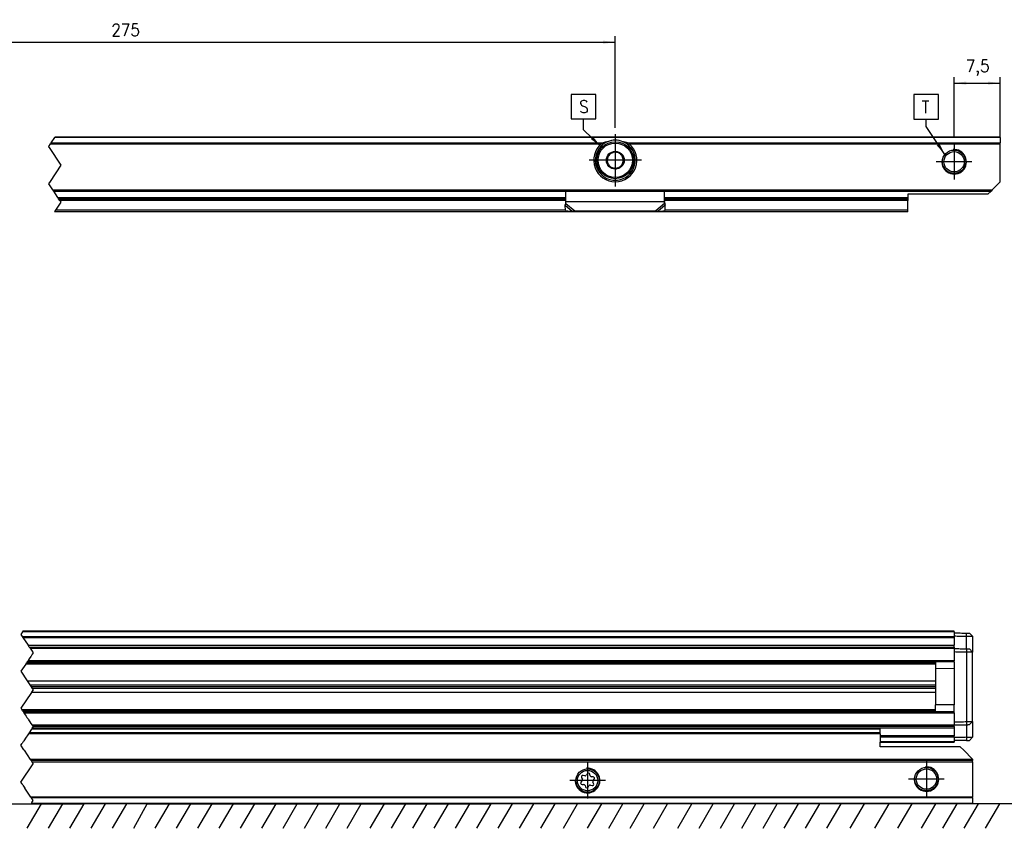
# Model space of a CAD drawing. Header units: millimetres. Extents: x -418 to 1275, y -151 to 443.
# Tile 30 of 47: x 106 to 266, y 151 to 282. Entities that reach past the tile are written whole.
import ezdxf

# ---------------------------------------------------------------- set-up
doc = ezdxf.new("R2010")
doc.units = ezdxf.units.MM
doc.linetypes.add('DOT_CENTER', pattern=[14, 12, -1, 0, -1])
doc.layers.add('1', color=7, linetype='Continuous')
doc.styles.add('CONVERTER_12', font='txt.shx', dxfattribs={"width": 0.9})
doc.dimstyles.new('ME10_DIM_40', dxfattribs={"dimtxt": 2, "dimasz": 2, "dimexe": 1, "dimexo": 1, "dimgap": 1, "dimtad": 1, "dimdsep": 46, "dimtxsty": 'CONVERTER_12', "dimsah": 1, "dimcen": 0.09, "dimclrd": 2, "dimclre": 2, "dimclrt": 2, "dimadec": 0, "dimazin": 0, "dimtfac": 1, "dimtdec": 4, "dimtix": 1, "dimtmove": 0, "dimatfit": 3, "dimfxl": 1, "dimtolj": 1, "dimtzin": 0, "dimarcsym": 0})
doc.dimstyles.new('ME10_DIM_41', dxfattribs={"dimtxt": 2, "dimasz": 2, "dimexe": 1, "dimexo": 1, "dimgap": 1, "dimtad": 1, "dimdsep": 46, "dimtxsty": 'CONVERTER_12', "dimsah": 1, "dimcen": 0.09, "dimclrd": 2, "dimclre": 2, "dimclrt": 2, "dimadec": 0, "dimazin": 0, "dimtfac": 1, "dimtdec": 4, "dimtix": 1, "dimtmove": 0, "dimatfit": 3, "dimfxl": 1, "dimtolj": 1, "dimtzin": 0, "dimarcsym": 0})
doc.dimstyles.get("Standard").update_dxf_attribs({"dimtxt": 0.18, "dimasz": 0.18, "dimexe": 0.18, "dimexo": 0.0625, "dimgap": 0.09, "dimtad": 0, "dimtih": 1, "dimtoh": 1, "dimdec": 4, "dimzin": 0, "dimdsep": 46, "dimtxsty": 'Standard', "dimcen": 0.09, "dimadec": 0, "dimazin": 0, "dimtfac": 1, "dimtdec": 4, "dimtofl": 0, "dimtmove": 0, "dimatfit": 3, "dimfxl": 1, "dimtolj": 1, "dimtzin": 0, "dimarcsym": 0})

# ---------------------------------------------------------------- blocks, each defined once
blk = doc.blocks.new('REGLA_SV2-570__7', base_point=(-194.89, 164.79))
at = {"color": 2, "linetype": 'DOT_CENTER'}
for p, q in [((106.88, 182.69), (106.61, 182.29)), ((106.61, 182.29), (106.82, 181.97)), ((106.94, 182.79), (106.88, 182.69)), ((106.82, 181.97), (106.95, 181.78)), ((106.95, 181.78), (107.78, 180.53)), ((107.97, 180.24), (107.78, 180.53)), ((107.97, 180.24), (108.1, 180.04)), ((108.1, 180.04), (108.31, 179.74)), ((108.31, 179.74), (108.61, 179.29)), ((108.44, 179.04), (108.39, 178.95)), ((108.47, 179.07), (108.44, 179.04)), ((108.61, 179.29), (108.47, 179.07)), ((107.4, 177.48), (106.61, 176.29)), ((107.4, 177.48), (107.53, 177.67)), ((107.63, 177.82), (107.53, 177.67)), ((107.68, 177.89), (107.63, 177.82)), ((107.77, 178.02), (107.68, 177.89)), ((107.87, 178.18), (107.77, 178.02)), ((107.97, 178.33), (107.87, 178.18)), ((108.21, 178.69), (107.97, 178.33)), ((108.26, 178.76), (108.21, 178.69)), ((108.39, 178.95), (108.26, 178.76)), ((106.61, 176.29), (107.64, 174.74)), ((107.64, 174.74), (107.74, 174.59)), ((107.74, 174.59), (108.08, 174.08)), ((108.31, 172.84), (106.61, 170.29)), ((108.08, 174.08), (108.28, 173.79)), ((108.28, 173.79), (108.47, 173.5)), ((108.41, 172.99), (108.31, 172.84)), ((108.61, 173.29), (108.41, 172.99)), ((108.47, 173.5), (108.61, 173.29)), ((106.61, 170.29), (106.74, 170.1)), ((106.87, 169.9), (106.74, 170.1)), ((106.87, 169.9), (106.97, 169.75)), ((106.97, 169.75), (107.01, 169.68)), ((107.01, 169.68), (107.1, 169.55)), ((107.1, 169.55), (107.21, 169.39)), ((107.21, 169.39), (107.3, 169.24)), ((107.3, 169.24), (107.48, 168.99)), ((107.48, 168.99), (107.55, 168.88)), ((107.55, 168.88), (107.6, 168.81)), ((107.72, 168.62), (107.6, 168.81)), ((107.8, 168.5), (107.72, 168.62)), ((107.8, 168.5), (108.24, 167.84)), ((108.24, 167.84), (108.45, 167.53)), ((107.97, 166.32), (107.85, 166.14)), ((108.36, 166.91), (107.97, 166.32)), ((108.37, 166.93), (108.36, 166.91)), ((108.45, 167.04), (108.37, 166.93)), ((108.45, 167.53), (108.58, 167.33)), ((108.45, 167.04), (108.61, 167.29)), ((108.61, 167.29), (108.58, 167.33)), ((107.01, 164.89), (106.94, 164.79)), ((107.08, 164.99), (107.01, 164.89)), ((107.49, 165.61), (107.08, 164.99)), ((107.61, 165.79), (107.49, 165.61)), ((107.85, 166.14), (107.61, 165.79))]:
    blk.add_line(p, q, dxfattribs=at)
at = {"color": 3, "linetype": 'Continuous'}
for p, q in [((258.11, 182.69), (106.88, 182.69)), ((260.13, 182), (260.13, 182.5)), ((106.82, 181.97), (258.11, 181.97)), ((106.95, 181.78), (258.11, 181.78)), ((260.13, 179.95), (260.13, 182)), ((107.78, 180.53), (258.11, 180.53)), ((108.1, 180.04), (258.11, 180.04)), ((260.13, 179.95), (260.13, 179.45)), ((260.13, 179.45), (260.13, 168.12)), ((255.11, 177.48), (107.4, 177.48)), ((107.53, 177.67), (255.11, 177.67)), ((258.11, 178.02), (107.77, 178.02)), ((258.11, 176.74), (258.11, 170.84)), ((106.74, 170.1), (255.11, 170.1)), ((255.11, 169.9), (106.87, 169.9)), ((107.1, 169.55), (258.11, 169.55)), ((260.13, 168.12), (260.13, 167.62)), ((258.11, 167.53), (108.45, 167.53)), ((258.11, 167.04), (108.45, 167.04)), ((260.13, 167.62), (260.13, 165.57)), ((258.11, 165.79), (246.11, 165.79)), ((258.11, 165.61), (246.11, 165.61)), ((246.11, 164.89), (258.11, 164.89)), ((260.13, 165.57), (260.13, 165.07))]:
    blk.add_line(p, q, dxfattribs=at)
at = {"color": 7, "linetype": 'Continuous'}
for p, q in [((258.11, 182.79), (106.94, 182.79)), ((258.11, 182.69), (258.11, 182.79)), ((258.11, 182.69), (258.11, 182.54)), ((258.11, 182.54), (258.11, 182.04)), ((261.11, 181.98), (260.61, 182.49)), ((258.11, 182.04), (258.11, 181.97)), ((258.11, 181.97), (258.11, 181.78)), ((258.11, 181.78), (258.11, 180.53)), ((261.11, 181.98), (261.11, 179.43)), ((107.97, 180.24), (258.11, 180.24)), ((258.11, 180.24), (258.11, 180.53)), ((258.11, 180.24), (258.11, 180.04)), ((258.11, 180.04), (258.11, 179.99)), ((258.11, 179.99), (258.11, 179.49)), ((258.11, 179.49), (258.11, 178.02)), ((261.11, 179.43), (260.61, 179.94)), ((261.11, 168.14), (261.11, 179.43)), ((258.11, 177.82), (107.63, 177.82)), ((255.11, 177.82), (255.11, 176.72)), ((258.11, 177.82), (258.11, 178.02)), ((258.11, 177.82), (258.11, 176.74)), ((258.11, 176.74), (255.11, 176.72)), ((255.11, 176.72), (255.11, 170.86)), ((107.64, 174.74), (255.11, 174.74)), ((108.08, 174.08), (255.11, 174.08)), ((255.11, 173.79), (108.28, 173.79)), ((255.11, 172.84), (108.31, 172.84)), ((255.11, 173.5), (108.47, 173.5)), ((106.97, 169.75), (258.11, 169.75)), ((258.11, 170.84), (255.11, 170.86)), ((255.11, 169.75), (255.11, 170.86)), ((258.11, 169.75), (258.11, 170.84)), ((258.11, 169.55), (258.11, 169.75)), ((258.11, 169.55), (258.11, 168.09)), ((258.11, 168.09), (258.11, 167.59)), ((260.61, 167.63), (261.11, 168.14)), ((261.11, 168.14), (261.11, 165.59)), ((258.11, 167.33), (108.58, 167.33)), ((258.11, 167.59), (258.11, 167.53)), ((258.11, 167.33), (258.11, 167.53)), ((258.11, 167.33), (258.11, 167.04)), ((258.11, 167.04), (258.11, 165.79)), ((246.11, 164.79), (258.11, 164.79)), ((258.11, 165.61), (258.11, 165.79)), ((258.11, 165.61), (258.11, 165.54)), ((258.11, 165.54), (258.11, 165.04)), ((258.11, 165.04), (258.11, 164.89)), ((258.11, 164.89), (258.11, 164.79)), ((260.61, 165.08), (261.11, 165.59))]:
    blk.add_line(p, q, dxfattribs=at)
for points, knots in [([(258.11, 182.54), (258.28, 182.53), (258.61, 182.53), (259.12, 182.52), (259.62, 182.51), (259.96, 182.5), (260.13, 182.5)], [0, 0, 0, 0, 0.500077, 1.000155, 1.508556, 2.014552, 2.014552, 2.014552, 2.014552]), ([(260.13, 182.5), (260.19, 182.5), (260.3, 182.5), (260.44, 182.5), (260.54, 182.49), (260.59, 182.49), (260.61, 182.49)], [0, 0, 0, 0, 0.1812752, 0.3443087, 0.4151086, 0.4859085, 0.4859085, 0.4859085, 0.4859085]), ([(258.11, 182.04), (258.28, 182.03), (258.61, 182.03), (259.12, 182.02), (259.62, 182.01), (259.96, 182), (260.13, 182)], [0, 0, 0, 0, 0.500077, 1.000155, 1.508957, 2.017759, 2.017759, 2.017759, 2.017759]), ([(260.13, 182), (260.17, 182), (260.26, 182), (260.43, 182), (260.61, 181.99), (260.79, 181.99), (260.92, 181.99), (261.01, 181.99), (261.06, 181.99), (261.1, 181.98), (261.11, 181.98), (261.11, 181.98)], [0, 0, 0, 0, 0.1345824, 0.2669708, 0.4950926, 0.6916023, 0.799075, 0.8835795, 0.9432858, 0.972824, 0.9826853, 0.9826853, 0.9826853, 0.9826853]), ([(258.11, 179.99), (258.28, 179.98), (258.61, 179.98), (259.12, 179.97), (259.62, 179.96), (259.96, 179.95), (260.13, 179.95)], [0, 0, 0, 0, 0.500077, 1.000155, 1.508957, 2.01776, 2.01776, 2.01776, 2.01776]), ([(258.11, 179.49), (258.28, 179.48), (258.61, 179.48), (259.12, 179.47), (259.62, 179.46), (259.96, 179.45), (260.13, 179.45)], [0, 0, 0, 0, 0.500077, 1.000155, 1.508957, 2.017759, 2.017759, 2.017759, 2.017759]), ([(260.13, 179.95), (260.19, 179.95), (260.3, 179.95), (260.44, 179.95), (260.54, 179.94), (260.59, 179.94), (260.61, 179.94)], [0, 0, 0, 0, 0.1767698, 0.3411015, 0.4119006, 0.4826997, 0.4826997, 0.4826997, 0.4826997]), ([(260.13, 179.45), (260.17, 179.45), (260.26, 179.45), (260.43, 179.45), (260.61, 179.44), (260.79, 179.44), (260.92, 179.44), (261.01, 179.44), (261.06, 179.44), (261.1, 179.43), (261.11, 179.43), (261.11, 179.43)], [0, 0, 0, 0, 0.1345824, 0.2669708, 0.4950926, 0.6916023, 0.799075, 0.8835795, 0.9432858, 0.9728294, 0.9826962, 0.9826962, 0.9826962, 0.9826962]), ([(258.11, 168.09), (258.28, 168.09), (258.61, 168.1), (259.12, 168.1), (259.62, 168.11), (259.96, 168.12), (260.13, 168.12)], [0, 0, 0, 0, 0.500077, 1.000155, 1.508957, 2.017759, 2.017759, 2.017759, 2.017759]), ([(260.13, 168.12), (260.17, 168.12), (260.26, 168.12), (260.43, 168.13), (260.61, 168.13), (260.79, 168.13), (260.92, 168.14), (261.01, 168.14), (261.06, 168.14), (261.1, 168.14), (261.11, 168.14), (261.11, 168.14)], [0, 0, 0, 0, 0.1345824, 0.2669708, 0.4950926, 0.6916023, 0.799075, 0.8835795, 0.9432858, 0.9728294, 0.9826962, 0.9826962, 0.9826962, 0.9826962]), ([(258.11, 167.59), (258.28, 167.59), (258.61, 167.6), (259.12, 167.6), (259.62, 167.61), (259.96, 167.62), (260.13, 167.62)], [0, 0, 0, 0, 0.500077, 1.000155, 1.508557, 2.014556, 2.014556, 2.014556, 2.014556]), ([(260.13, 167.62), (260.19, 167.62), (260.3, 167.62), (260.44, 167.63), (260.54, 167.63), (260.59, 167.63), (260.61, 167.63)], [0, 0, 0, 0, 0.1810912, 0.3443056, 0.4151047, 0.4859038, 0.4859038, 0.4859038, 0.4859038]), ([(260.13, 165.57), (259.96, 165.57), (259.62, 165.56), (259.12, 165.55), (258.61, 165.55), (258.28, 165.54), (258.11, 165.54)], [0, 0, 0, 0, 0.508802, 1.017604, 1.517682, 2.017759, 2.017759, 2.017759, 2.017759]), ([(260.13, 165.07), (259.96, 165.07), (259.62, 165.06), (259.12, 165.05), (258.61, 165.05), (258.28, 165.04), (258.11, 165.04)], [0, 0, 0, 0, 0.505996, 1.014397, 1.514475, 2.014552, 2.014552, 2.014552, 2.014552]), ([(260.13, 165.57), (260.17, 165.57), (260.26, 165.57), (260.43, 165.58), (260.61, 165.58), (260.79, 165.58), (260.92, 165.59), (261.01, 165.59), (261.06, 165.59), (261.1, 165.59), (261.11, 165.59), (261.11, 165.59)], [0, 0, 0, 0, 0.1345824, 0.2669708, 0.4950926, 0.6916023, 0.799075, 0.8835795, 0.9432858, 0.9728294, 0.9826962, 0.9826962, 0.9826962, 0.9826962]), ([(260.13, 165.07), (260.19, 165.07), (260.3, 165.07), (260.44, 165.08), (260.54, 165.08), (260.59, 165.08), (260.61, 165.08)], [0, 0, 0, 0, 0.1827113, 0.3443087, 0.4151086, 0.4859085, 0.4859085, 0.4859085, 0.4859085])]:
    blk.add_open_spline(points, degree=3, knots=knots, dxfattribs=at)
blk = doc.blocks.new('SOPORTE_SV2__8', base_point=(-197.89, 154.79))
at = {"color": 2, "linetype": 'DOT_CENTER'}
for p, q in [((107.97, 166.32), (107.85, 166.14)), ((108.36, 166.91), (107.97, 166.32)), ((108.37, 166.93), (108.36, 166.91)), ((106.94, 164.79), (106.81, 164.59)), ((107.01, 164.89), (106.94, 164.79)), ((107.08, 164.99), (107.01, 164.89)), ((107.49, 165.61), (107.08, 164.99)), ((107.61, 165.79), (107.49, 165.61)), ((107.85, 166.14), (107.61, 165.79)), ((106.61, 164.29), (106.81, 164.59)), ((107.11, 163.54), (106.61, 164.29)), ((107.16, 163.46), (107.11, 163.54)), ((107.16, 163.46), (108.14, 161.99)), ((108.14, 161.99), (108.28, 161.79)), ((108.28, 161.79), (108.41, 161.59)), ((108.41, 161.59), (108.51, 161.44)), ((108.59, 161.31), (108.51, 161.44)), ((106.61, 158.29), (108.61, 161.29)), ((108.61, 161.29), (108.59, 161.31)), ((106.81, 157.99), (106.61, 158.29)), ((106.94, 157.79), (106.81, 157.99)), ((106.94, 157.79), (107.28, 157.29)), ((107.81, 156.49), (107.28, 157.29)), ((108.22, 155.87), (107.81, 156.49)), ((108.22, 155.87), (108.32, 155.73)), ((108.61, 155.29), (108.32, 155.73)), ((108.41, 154.99), (108.61, 155.29)), ((108.32, 154.85), (108.28, 154.79)), ((108.41, 154.99), (108.32, 154.85))]:
    blk.add_line(p, q, dxfattribs=at)
at = {"color": 3, "linetype": 'Continuous'}
for p, q in [((246.11, 166.32), (107.97, 166.32)), ((246.11, 166.91), (108.36, 166.91)), ((246.11, 166.14), (107.85, 166.14)), ((261.11, 161.99), (108.14, 161.99)), ((108.41, 161.59), (261.11, 161.59)), ((261.11, 155.87), (108.22, 155.87)), ((261.11, 155.73), (108.32, 155.73)), ((108.32, 154.85), (261.11, 154.85))]:
    blk.add_line(p, q, dxfattribs=at)
at = {"color": 7, "linetype": 'Continuous'}
for p, q in [((246.11, 166.93), (108.37, 166.93)), ((246.11, 166.32), (246.11, 166.91)), ((246.11, 166.14), (246.11, 166.32)), ((246.11, 166.14), (246.11, 164.79)), ((246.11, 164.04), (246.11, 164.79)), ((259.11, 164.04), (246.11, 164.04)), ((259.11, 164.04), (259.68, 163.46)), ((259.68, 163.46), (261.11, 162.04)), ((261.11, 161.79), (108.28, 161.79)), ((261.11, 162.04), (261.11, 161.99)), ((261.11, 161.99), (261.11, 161.79)), ((261.11, 161.59), (261.11, 161.79)), ((261.11, 161.59), (261.11, 155.87)), ((197.73, 158.51), (197.54, 158.32)), ((197.63, 159.01), (197.76, 158.78)), ((198.15, 159.29), (197.89, 159.35)), ((198.53, 159.62), (198.41, 159.4)), ((199.03, 159.32), (198.96, 159.57)), ((199.52, 159.15), (199.25, 159.15)), ((199.59, 158.06), (199.46, 158.29)), ((199.5, 158.56), (199.68, 158.75)), ((197.71, 157.93), (197.97, 157.92)), ((198.19, 157.76), (198.27, 157.5)), ((198.69, 157.45), (198.82, 157.68)), ((199.08, 157.78), (199.34, 157.72)), ((261.11, 155.73), (261.11, 155.87)), ((261.11, 155.73), (261.11, 154.85)), ((261.11, 154.79), (108.28, 154.79)), ((261.11, 154.79), (261.11, 154.85))]:
    blk.add_line(p, q, dxfattribs=at)
for centre, radius in [((198.61, 158.54), 1.9), ((198.61, 158.54), 1.65), ((253.61, 158.79), 1.9), ((253.61, 158.79), 1.65)]:
    blk.add_circle(centre, radius, dxfattribs=at)
for centre, start, end in [((197.71, 158.16), 136.1284, 269.4344), ((197.83, 159.13), 76.5421, 209.4344), ((197.56, 158.67), 316.1284, 29.4344), ((198.2, 159.52), 256.5421, 329.8481), ((198.74, 159.51), 16.1284, 149.8481), ((199.26, 159.38), 196.1284, 269.4344), ((199.67, 158.4), 136.1284, 209.4344), ((199.51, 158.92), 316.1284, 89.4344), ((197.97, 157.69), 16.1294, 89.4344), ((198.49, 157.57), 196.1294, 329.4344), ((199.02, 157.56), 76.1284, 149.4344), ((199.39, 157.95), 256.1284, 29.4344)]:
    blk.add_arc(centre, 0.233, start, end, dxfattribs=at)
blk.add_open_spline([(246.11, 166.91), (246.11, 166.91), (246.11, 166.92), (246.11, 166.93), (246.11, 166.93)], degree=3, dxfattribs=at)
at = {"layer": '1', "color": 2, "linetype": 'DOT_CENTER'}
for p, q in [((198.61, 161.44), (198.61, 155.64)), ((253.61, 161.69), (253.61, 155.89)), ((201.51, 158.54), (195.71, 158.54)), ((256.51, 158.79), (250.71, 158.79))]:
    blk.add_line(p, q, dxfattribs=at)
at = {"layer": '1', "color": 30, "linetype": 'Continuous'}
for centre in [(198.61, 158.54), (253.61, 158.79)]:
    blk.add_arc(centre, 2, 175, 95, dxfattribs=at)
blk = doc.blocks.new('REGLA_SV2-570mm__10', base_point=(-197.89, 154.79))
for name, p in [('REGLA_SV2-570__7', (-194.89, 164.79)), ('SOPORTE_SV2__8', (-197.89, 154.79))]:
    blk.add_blockref(name, p)
blk = doc.blocks.new('Bottom1', base_point=(-110.388, 168.787))
at = {"layer": '1', "color": 2, "linetype": 'Continuous'}
for p, q in [((77.112, 154.787), (116.889, 154.787)), ((107.659, 150.787), (109.969, 154.787)), ((111.119, 150.787), (113.429, 154.787)), ((114.579, 150.787), (116.889, 154.787)), ((118.039, 150.787), (120.349, 154.787)), ((121.499, 150.787), (123.809, 154.787)), ((124.959, 150.787), (127.112, 154.787)), ((127.112, 154.787), (182.939, 154.787)), ((128.419, 150.787), (130.729, 154.787)), ((131.879, 150.787), (134.189, 154.787)), ((135.339, 150.787), (137.649, 154.787)), ((138.799, 150.787), (141.109, 154.787)), ((142.259, 150.787), (144.569, 154.787)), ((145.719, 150.787), (148.029, 154.787)), ((149.179, 150.787), (151.489, 154.787)), ((152.639, 150.787), (154.949, 154.787)), ((156.099, 150.787), (158.409, 154.787)), ((159.559, 150.787), (161.869, 154.787)), ((163.33, 150.787), (165.639, 154.787)), ((166.79, 150.787), (169.099, 154.787)), ((170.25, 150.787), (172.559, 154.787)), ((173.71, 150.787), (176.019, 154.787)), ((177.17, 150.787), (179.479, 154.787)), ((180.63, 150.787), (182.939, 154.787)), ((184.09, 150.787), (186.399, 154.787)), ((187.55, 150.787), (189.859, 154.787)), ((191.01, 150.787), (193.319, 154.787)), ((194.673, 150.787), (196.983, 154.787)), ((198.588, 150.787), (200.897, 154.787)), ((202.048, 150.787), (204.357, 154.787)), ((243.561, 154.787), (205.112, 154.787)), ((205.508, 150.787), (207.817, 154.787)), ((209.292, 150.787), (211.602, 154.787)), ((213.247, 150.787), (215.556, 154.787)), ((216.707, 150.787), (219.016, 154.787)), ((220.167, 150.787), (222.476, 154.787)), ((223.627, 150.787), (225.936, 154.787)), ((227.087, 150.787), (229.396, 154.787)), ((230.547, 150.787), (232.856, 154.787)), ((234.007, 150.787), (236.316, 154.787)), ((237.467, 150.787), (239.776, 154.787)), ((241.251, 150.787), (243.561, 154.787)), ((245.238, 150.787), (247.548, 154.787)), ((248.979, 150.787), (251.289, 154.787)), ((252.821, 150.787), (255.13, 154.787)), ((256.281, 150.787), (258.59, 154.787)), ((259.741, 150.787), (262.05, 154.787)), ((297.497, 154.787), (261.112, 154.787)), ((263.201, 150.787), (265.51, 154.787))]:
    blk.add_line(p, q, dxfattribs=at)
blk.add_blockref('REGLA_SV2-570mm__10', (-197.888, 154.787))
blk = doc.blocks.new('SOPORTE_SV2__22', base_point=(-193.4, 250.93))
at = {"color": 2, "linetype": 'DOT_CENTER'}
for p, q in [((111.52, 262.13), (112.11, 263.01)), ((112.14, 263.07), (112.11, 263.01)), ((111.1, 261.5), (111.14, 261.57)), ((111.18, 261.37), (111.1, 261.5)), ((111.14, 261.57), (111.42, 261.99)), ((111.18, 261.37), (113.1, 258.5)), ((111.52, 262.13), (111.42, 261.99)), ((113.1, 258.5), (111.34, 255.87)), ((111.34, 255.87), (111.1, 255.5)), ((111.1, 255.5), (111.75, 254.52)), ((111.75, 254.52), (111.88, 254.32)), ((111.88, 254.32), (112.58, 253.27)), ((112.58, 253.27), (112.72, 253.07)), ((112.91, 252.78), (112.72, 253.07)), ((112.91, 252.78), (113.1, 252.5)), ((112.24, 251.22), (112.05, 250.93)), ((113.1, 252.5), (112.24, 251.22))]:
    blk.add_line(p, q, dxfattribs=at)
at = {"color": 3, "linetype": 'Continuous'}
for p, q in [((265.6, 263.01), (112.11, 263.01)), ((111.42, 261.99), (200.83, 261.99)), ((111.52, 262.13), (201.11, 262.13)), ((205.09, 262.13), (265.6, 262.13)), ((205.37, 261.99), (265.6, 261.99)), ((202.74, 256.09), (203.46, 256.09)), ((111.75, 254.52), (264.3, 254.52)), ((112.58, 253.27), (195.1, 253.27)), ((195.1, 252.78), (112.91, 252.78)), ((211.1, 252.58), (195.1, 252.58)), ((211.1, 253.27), (250.6, 253.27)), ((250.6, 252.78), (211.1, 252.78)), ((195.01, 251.22), (112.24, 251.22)), ((194.99, 252.03), (196.18, 251.01)), ((195.1, 252.29), (196.51, 251.08)), ((211.1, 252.29), (209.69, 251.08)), ((211.21, 252.03), (210.02, 251.01)), ((250.6, 251.22), (211.19, 251.22))]:
    blk.add_line(p, q, dxfattribs=at)
at = {"color": 7, "linetype": 'Continuous'}
for p, q in [((265.6, 263.07), (112.14, 263.07)), ((265.6, 263.01), (265.6, 263.07)), ((265.6, 263.01), (265.6, 262.13)), ((201.11, 261.57), (200.75, 261.57)), ((202.63, 260.53), (202.92, 260.75)), ((202.92, 260.75), (203.25, 260.61)), ((205.45, 261.57), (205.09, 261.57)), ((265.6, 261.99), (265.6, 262.13)), ((265.6, 255.82), (265.6, 261.99)), ((201.77, 259.88), (202.06, 260.1)), ((201.82, 259.52), (201.77, 259.88)), ((203.91, 260.33), (204.25, 260.19)), ((204.25, 260.19), (204.3, 259.83)), ((204.38, 259.12), (204.43, 258.76)), ((201.95, 258.45), (201.9, 258.81)), ((202.29, 258.31), (201.95, 258.45)), ((203.28, 257.89), (202.95, 258.03)), ((203.57, 258.11), (203.28, 257.89)), ((204.43, 258.76), (204.14, 258.54)), ((264.3, 254.52), (265.6, 255.82)), ((111.88, 254.32), (264.1, 254.32)), ((195.1, 252.6), (195.1, 254.32)), ((211.1, 252.6), (211.1, 254.32)), ((263.6, 253.82), (264.1, 254.32)), ((264.3, 254.52), (264.1, 254.32)), ((112.72, 253.07), (195.1, 253.07)), ((195.1, 252.58), (195.1, 252.6)), ((195.1, 252.29), (195.1, 252.58)), ((211.1, 253.07), (250.6, 253.07)), ((211.1, 252.58), (211.1, 252.6)), ((211.1, 252.29), (211.1, 252.58)), ((250.6, 253.82), (250.6, 253.27)), ((263.6, 253.82), (250.6, 253.82)), ((250.6, 253.27), (250.6, 253.07)), ((250.6, 253.07), (250.6, 252.78)), ((250.6, 251.22), (250.6, 252.78)), ((194.99, 252.03), (195.04, 252.2)), ((195.01, 251.14), (194.99, 252.03)), ((195.01, 251.14), (196.18, 251.01)), ((196.51, 251.08), (209.69, 251.08)), ((210.02, 251.01), (211.19, 251.14)), ((211.16, 252.2), (211.21, 252.03)), ((211.19, 251.14), (211.21, 252.03)), ((250.6, 250.93), (250.6, 251.22)), ((250.6, 250.93), (112.05, 250.93))]:
    blk.add_line(p, q, dxfattribs=at)
for centre, radius in [((203.1, 259.32), 3), ((203.1, 259.32), 1.45), ((258.1, 259.07), 1.9), ((258.1, 259.07), 1.65), ((203.1, 259.32), 0.05)]:
    blk.add_circle(centre, radius, dxfattribs=at)
at = {"color": 3, "linetype": 'Continuous'}
blk.add_circle((203.1, 259.32), 2.8, dxfattribs=at)
at = {"color": 7, "linetype": 'Continuous'}
for radius, start, end in [(3.25, 136.2373, 67.3801), (3.25, 112.6199, 136.2373), (3.25, 67.3801, 112.6199), (3.5, 130.3552, 49.6448), (1.3, 83.161, 111.2763), (1.3, 51.2763, 83.161), (1.3, 171.2763, 203.161), (1.3, 143.161, 171.2763), (1.3, 111.2763, 143.161), (1.3, 23.161, 51.2763), (1.3, 323.161, 351.2763), (1.3, 351.2763, 23.161), (1.3, 203.161, 231.2763), (1.3, 231.2763, 263.161), (1.3, 263.161, 291.2763), (1.3, 291.2763, 323.161)]:
    blk.add_arc((203.1, 259.32), radius, start, end, dxfattribs=at)
for points, knots in [([(201.85, 262.32), (201.79, 262.31), (201.66, 262.28), (201.48, 262.24), (201.29, 262.19), (201.17, 262.15), (201.11, 262.13)], [0, 0, 0, 0, 0.1913805, 0.384016, 0.5730547, 0.7635471, 0.7635471, 0.7635471, 0.7635471]), ([(205.09, 262.13), (205.03, 262.15), (204.91, 262.19), (204.72, 262.24), (204.54, 262.28), (204.41, 262.31), (204.35, 262.32)], [0, 0, 0, 0, 0.1903325, 0.3787731, 0.5717765, 0.763547, 0.763547, 0.763547, 0.763547]), ([(201.11, 262.13), (201.08, 262.12), (201.03, 262.1), (200.97, 262.08), (200.93, 262.05), (200.9, 262.03), (200.86, 262.01), (200.84, 262), (200.83, 261.99)], [0, 0, 0, 0, 0.0898239, 0.1547798, 0.1981746, 0.2336504, 0.2787841, 0.3133313, 0.3133313, 0.3133313, 0.3133313]), ([(205.37, 261.99), (205.35, 262), (205.3, 262.03), (205.23, 262.07), (205.16, 262.11), (205.11, 262.12), (205.09, 262.13)], [0, 0, 0, 0, 0.0733847, 0.1584419, 0.2442581, 0.3132544, 0.3132544, 0.3132544, 0.3132544]), ([(195.04, 252.2), (195.05, 252.24), (195.07, 252.3), (195.09, 252.41), (195.1, 252.51), (195.1, 252.57), (195.1, 252.6)], [0, 0, 0, 0, 0.1157036, 0.21058, 0.3198857, 0.4089231, 0.4089231, 0.4089231, 0.4089231]), ([(211.1, 252.6), (211.1, 252.57), (211.1, 252.5), (211.12, 252.4), (211.13, 252.3), (211.15, 252.23), (211.16, 252.2)], [0, 0, 0, 0, 0.1026304, 0.198342, 0.3081187, 0.4089214, 0.4089214, 0.4089214, 0.4089214]), ([(194.99, 252.03), (195, 252.05), (195.02, 252.09), (195.05, 252.16), (195.07, 252.22), (195.09, 252.27), (195.1, 252.29)], [0, 0, 0, 0, 0.0660342, 0.1356749, 0.2077706, 0.2833141, 0.2833141, 0.2833141, 0.2833141]), ([(196.18, 251.01), (196.21, 251.01), (196.26, 251.02), (196.35, 251.04), (196.43, 251.06), (196.49, 251.07), (196.51, 251.08)], [0, 0, 0, 0, 0.0797881, 0.1670936, 0.2491987, 0.3386073, 0.3386073, 0.3386073, 0.3386073]), ([(209.69, 251.08), (209.71, 251.07), (209.77, 251.06), (209.85, 251.04), (209.94, 251.02), (209.99, 251.01), (210.02, 251.01)], [0, 0, 0, 0, 0.0894086, 0.1715137, 0.2588192, 0.3386073, 0.3386073, 0.3386073, 0.3386073]), ([(211.21, 252.03), (211.2, 252.05), (211.18, 252.09), (211.15, 252.16), (211.13, 252.22), (211.11, 252.27), (211.1, 252.29)], [0, 0, 0, 0, 0.0660342, 0.1356749, 0.2077706, 0.2833141, 0.2833141, 0.2833141, 0.2833141])]:
    blk.add_open_spline(points, degree=3, knots=knots, dxfattribs=at)
at = {"layer": '1', "color": 2, "linetype": 'DOT_CENTER'}
for p, q in [((203.1, 263.57), (203.1, 255.07)), ((203.1, 263.57), (203.1, 255.07)), ((258.1, 261.97), (258.1, 256.17)), ((207.35, 259.32), (198.85, 259.32)), ((207.35, 259.32), (198.85, 259.32)), ((261, 259.07), (255.2, 259.07))]:
    blk.add_line(p, q, dxfattribs=at)
at = {"layer": '1', "color": 30, "linetype": 'Continuous'}
blk.add_arc((258.1, 259.07), 2, 175, 95, dxfattribs=at)
blk.add_arc((258.1, 259.07), 2, 175, 95, dxfattribs=at)
blk = doc.blocks.new('*D104')
at = {"layer": '1', "color": 2, "linetype": 'Continuous'}
for p, q in [((258.1, 262.97), (258.1, 272.84)), ((258.1, 271.84), (265.6, 271.84)), ((265.6, 262.99), (265.6, 272.84))]:
    blk.add_line(p, q, dxfattribs=at)
at = {"layer": '1', "color": 2}
for points in [[(260.1, 272.11), (260.1, 271.58), (258.1, 271.84)], [(263.6, 271.58), (263.6, 272.11), (265.6, 271.84)]]:
    blk.add_solid(points, dxfattribs=at)
at = {"layer": '1', "color": 2, "insert": (260, 273.04), "char_height": 2, "attachment_point": 7, "rotation": 0.0001, "line_spacing_factor": 0.60024, "style": 'CONVERTER_12'}
blk.add_mtext('7,5', dxfattribs=at)
blk = doc.blocks.new('*D105')
at = {"layer": '1', "color": 2, "linetype": 'Continuous'}
for p, q in [((37.1, 262.97), (37.1, 279.49)), ((37.1, 278.49), (203.1, 278.49)), ((203.1, 264.57), (203.1, 279.49))]:
    blk.add_line(p, q, dxfattribs=at)
at = {"layer": '1', "color": 2}
for points in [[(39.1, 278.76), (39.1, 278.23), (37.1, 278.49)], [(201.1, 278.23), (201.1, 278.76), (203.1, 278.49)]]:
    blk.add_solid(points, dxfattribs=at)
at = {"layer": '1', "color": 2, "insert": (121.3, 279.49), "char_height": 2, "attachment_point": 7, "rotation": 0.0001, "line_spacing_factor": 0.60024, "style": 'CONVERTER_12'}
blk.add_mtext('275', dxfattribs=at)
blk = doc.blocks.new('Top1', base_point=(-105.9, 257))
at = {"layer": '1', "color": 2}
for points in [[(195.951, 270.025), (195.951, 266.025), (199.951, 266.025), (199.951, 270.025)], [(251.551, 269.984), (251.551, 265.984), (255.551, 265.984), (255.551, 269.984)]]:
    blk.add_lwpolyline(points, close=True, dxfattribs=at)
for points in [[(199.126, 262.762), (199.491, 263.142), (200.753, 261.569)], [(255.272, 261.757), (255.71, 262.05), (256.604, 260.242)]]:
    blk.add_solid(points, dxfattribs=at)
blk.add_blockref('SOPORTE_SV2__22', (-193.4, 250.929))
at = {"layer": '1', "color": 2, "style": 'CONVERTER_12', "width": 0.9}
for s, p in [('S', (197.251, 267.025)), ('T', (252.851, 266.984))]:
    blk.add_text(s, height=2, dxfattribs=at).set_placement(p)
at = {"layer": '1'}
for base, p1, p2, dimstyle, picture, middle in [((37.1, 278.493), (203.1, 263.571), (37.1, 261.971), 'ME10_DIM_41', '*D105', (123.705, 280.493)), ((258.1, 271.844), (265.6, 261.988), (258.1, 261.971), 'ME10_DIM_40', '*D104', (261.85, 273.944))]:
    dim = blk.add_linear_dim(base=base, p1=p1, p2=p2, dimstyle=dimstyle, dxfattribs=at)
    dim.commit()
    dim.dimension.update_dxf_attribs({"geometry": picture, "text_midpoint": middle, "text_rotation": 0.00014})
at = {"layer": '1', "color": 2, "linetype": 'Continuous', "has_arrowhead": 0}
for points in [[(200.753, 261.569), (197.951, 264.252), (197.951, 266.025)], [(256.604, 260.242), (253.551, 264.8), (253.551, 265.984)]]:
    blk.add_leader(points, dimstyle='Standard', dxfattribs=at)

msp = doc.modelspace()

# ---------------------------------------------------------------- block references
for name, p in [('Top1', (-105.9, 257)), ('Bottom1', (-110.39, 168.79))]:
    msp.add_blockref(name, p)

doc.saveas('drawing.dxf')
